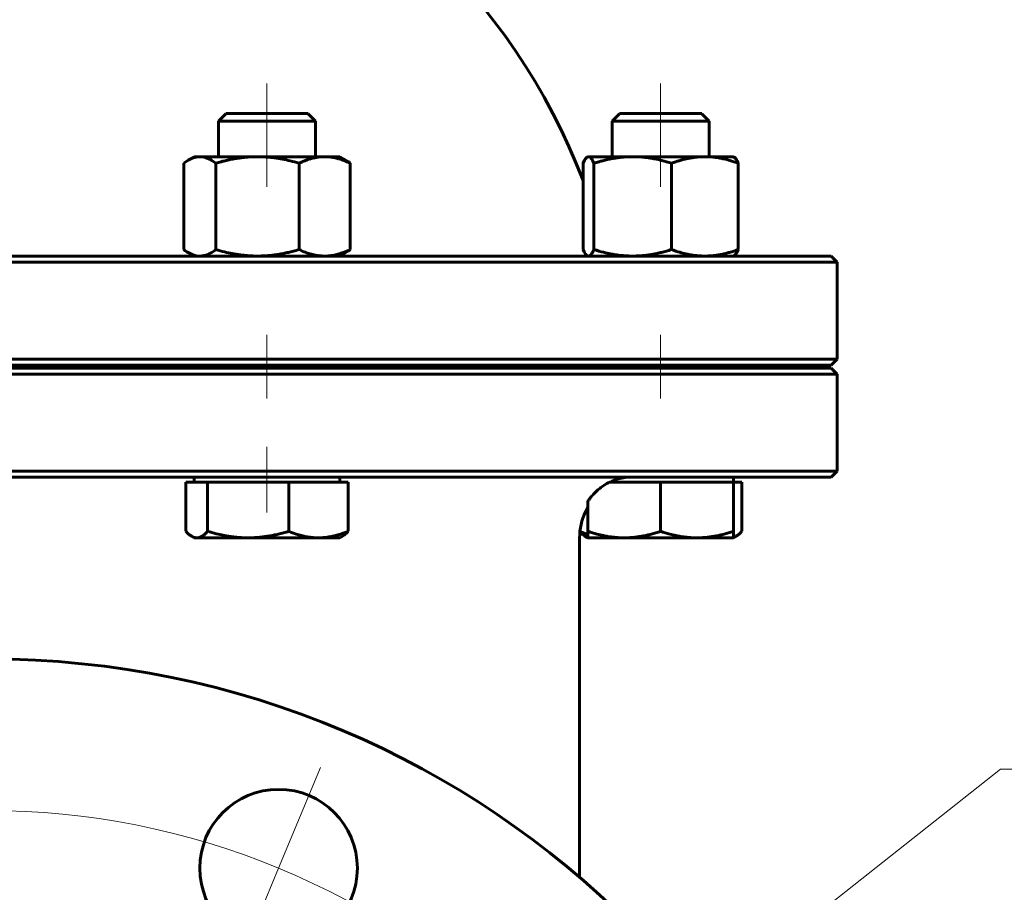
# Model space of a CAD drawing. Header units: millimetres. Extents: x 0 to 594, y 0 to 420.
# Tile 13 of 15: x 434 to 499, y 214 to 272. Entities that reach past the tile are written whole.
import ezdxf

# ---------------------------------------------------------------- set-up
doc = ezdxf.new("R2010")
doc.units = ezdxf.units.MM
for name, pattern in [('K5LT_AXLED', [31.595926, 27.095926, -1.5, 1.5, -1.5]), ('K5LT_BASIC', [0]), ('K5LT_THIN', [0])]:
    doc.linetypes.add(name, pattern=pattern)
doc.layers.add('Системный слой', color=7, linetype='Continuous')
doc.layers.add('Системный слой (1)', color=7, linetype='Continuous', true_color=0x6c6c6c)
doc.styles.add('KDIMTEXTSTYLE', font='txt', dxfattribs={"width": 0.96, "oblique": 15, "height": 5})
doc.styles.add('KTEXTSTYLE', font='txt', dxfattribs={"width": 0.96, "height": 5})
doc.dimstyles.new('KDIMSTYLE (0.40)', dxfattribs={"dimtxt": 5, "dimasz": 1, "dimexe": 2, "dimexo": 0, "dimgap": 1, "dimtad": 1, "dimlfac": 2.5, "dimtxsty": 'KDIMTEXTSTYLE', "dimsah": 1, "dimcen": 0, "dimdle": 1, "dimadec": 0, "dimazin": 0, "dimtfac": 0.667, "dimtmove": 0, "dimatfit": 3, "dimfxl": 1, "dimtvp": 1, "dimtolj": 1, "dimtzin": 0, "dimarcsym": 0})

# ---------------------------------------------------------------- blocks, each defined once
blk = doc.blocks.new('U54')
at = {"layer": 'Системный слой (1)', "color": 143, "linetype": 'K5LT_BASIC', "lineweight": 60, "true_color": 0x33acca}
for start, end in [(106.60152, 159.04859), (20.93284, 73.39848)]:
    blk.add_arc((432.335, 246.215), 42, start, end, dxfattribs=at)
blk = doc.blocks.new('U55')
at = {"layer": 'Системный слой (1)', "color": 143, "linetype": 'K5LT_BASIC', "lineweight": 60, "true_color": 0x33acca}
for p, q in [((448.788, 265.634), (447.995, 265.634)), ((453.413, 265.634), (448.788, 265.634))]:
    blk.add_line(p, q, dxfattribs=at)
blk = doc.blocks.new('U58')
at = {"layer": 'Системный слой (1)', "color": 143, "linetype": 'K5LT_BASIC', "lineweight": 60, "true_color": 0x33acca}
for p, q in [((473.472, 241.368), (473.365, 241.314)), ((473.888, 241.523), (473.472, 241.368)), ((474.352, 241.614), (473.888, 241.523)), ((474.708, 241.634), (474.352, 241.614))]:
    blk.add_line(p, q, dxfattribs=at)
blk = doc.blocks.new('U61')
at = {"layer": 'Системный слой (1)', "color": 143, "linetype": 'K5LT_BASIC', "lineweight": 60, "true_color": 0x33acca}
for p, q in [((471.563, 256.663), (471.637, 256.511)), ((471.637, 256.511), (471.73, 256.363)), ((471.73, 256.363), (471.819, 256.272)), ((471.819, 256.272), (471.841, 256.257)), ((471.841, 256.257), (471.868, 256.244)), ((471.868, 256.244), (471.895, 256.237)), ((471.895, 256.237), (471.922, 256.234))]:
    blk.add_line(p, q, dxfattribs=at)
blk = doc.blocks.new('U64')
at = {"layer": 'Системный слой (1)', "color": 143, "linetype": 'K5LT_BASIC', "lineweight": 60, "true_color": 0x33acca}
for p, q in [((471.357, 238.051), (471.531, 237.983)), ((471.531, 237.983), (471.706, 237.92)), ((471.706, 237.92), (471.881, 237.862))]:
    blk.add_line(p, q, dxfattribs=at)
blk = doc.blocks.new('U65')
at = {"layer": 'Системный слой (1)', "color": 143, "linetype": 'K5LT_BASIC', "lineweight": 60, "true_color": 0x33acca}
for p, q in [((481.523, 256.258), (481.524, 256.258)), ((481.524, 256.258), (481.613, 256.336)), ((481.613, 256.336), (481.706, 256.469)), ((481.706, 256.469), (481.805, 256.663))]:
    blk.add_line(p, q, dxfattribs=at)
blk = doc.blocks.new('U67')
at = {"layer": 'Системный слой (1)', "color": 143, "linetype": 'K5LT_BASIC', "lineweight": 60, "true_color": 0x33acca}
for p, q in [((445.35, 238.063), (445.484, 237.924)), ((445.484, 237.924), (445.612, 237.814)), ((445.612, 237.814), (445.735, 237.732)), ((445.735, 237.732), (445.846, 237.677)), ((445.846, 237.677), (445.957, 237.645)), ((445.957, 237.645), (446.068, 237.634))]:
    blk.add_line(p, q, dxfattribs=at)
blk = doc.blocks.new('U68')
at = {"layer": 'Системный слой (1)', "color": 143, "linetype": 'K5LT_BASIC', "lineweight": 60, "true_color": 0x33acca}
for p, q in [((476.681, 265.634), (473.972, 265.634)), ((479.391, 265.634), (476.681, 265.634))]:
    blk.add_line(p, q, dxfattribs=at)
blk = doc.blocks.new('U69')
at = {"layer": 'Системный слой (1)', "color": 143, "linetype": 'K5LT_BASIC', "lineweight": 60, "true_color": 0x33acca}
for p, q in [((445.21, 256.663), (445.313, 256.587)), ((445.313, 256.587), (445.413, 256.52)), ((445.413, 256.52), (445.511, 256.461)), ((445.511, 256.461), (445.77, 256.334)), ((445.77, 256.334), (446.02, 256.259)), ((446.02, 256.259), (446.267, 256.234))]:
    blk.add_line(p, q, dxfattribs=at)
blk = doc.blocks.new('U72')
at = {"layer": 'Системный слой (1)', "color": 143, "linetype": 'K5LT_BASIC', "lineweight": 60, "true_color": 0x33acca}
for p, q in [((481.773, 237.814), (481.902, 237.925)), ((481.902, 237.925), (482.035, 238.063)), ((481.481, 237.658), (481.537, 237.677)), ((481.537, 237.677), (481.594, 237.701)), ((481.594, 237.701), (481.651, 237.732)), ((481.651, 237.732), (481.773, 237.814))]:
    blk.add_line(p, q, dxfattribs=at)
blk = doc.blocks.new('U73')
at = {"layer": 'Системный слой (1)', "color": 143, "linetype": 'K5LT_BASIC', "lineweight": 60, "true_color": 0x33acca}
for p, q in [((471.661, 262.559), (471.563, 262.365)), ((471.752, 262.693), (471.661, 262.559)), ((471.841, 262.77), (471.752, 262.693)), ((471.868, 262.783), (471.841, 262.77)), ((471.895, 262.791), (471.868, 262.783)), ((471.922, 262.794), (471.895, 262.791))]:
    blk.add_line(p, q, dxfattribs=at)
blk = doc.blocks.new('U74')
at = {"layer": 'Системный слой (1)', "color": 143, "linetype": 'K5LT_BASIC', "lineweight": 60, "true_color": 0x33acca}
for p, q in [((445.511, 262.567), (445.413, 262.507)), ((445.769, 262.693), (445.511, 262.567)), ((446.021, 262.769), (445.769, 262.693)), ((446.267, 262.794), (446.021, 262.769)), ((445.313, 262.44), (445.21, 262.365)), ((445.413, 262.507), (445.313, 262.44))]:
    blk.add_line(p, q, dxfattribs=at)
blk = doc.blocks.new('U76')
at = {"layer": 'Системный слой (1)', "color": 143, "linetype": 'K5LT_BASIC', "lineweight": 60, "true_color": 0x33acca}
for p, q in [((481.524, 262.77), (481.523, 262.77)), ((481.546, 262.755), (481.524, 262.77)), ((481.636, 262.664), (481.546, 262.755)), ((481.73, 262.516), (481.636, 262.664)), ((481.805, 262.365), (481.73, 262.516))]:
    blk.add_line(p, q, dxfattribs=at)
blk = doc.blocks.new('U78')
at = {"layer": 'Системный слой (1)', "color": 143, "linetype": 'K5LT_BASIC', "lineweight": 60, "true_color": 0x33acca}
for start, end in [(154.70505, 180), (149.75765, 154.70505)]:
    blk.add_arc((475.335, 237.634), 4, start, end, dxfattribs=at)
blk = doc.blocks.new('D5')
at = {"layer": 'Системный слой (1)'}
for points in [[(475.91, 203.199), (479.427, 206.814), (475.095, 204.233), (475.895, 204.026)], [(385.244, 132.453), (389.576, 135.035), (388.776, 135.242), (388.76, 136.068)]]:
    blk.add_hatch(color=7, dxfattribs=at).paths.add_polyline_path(points)
at = {"layer": 'Системный слой (1)', "color": 7, "linetype": 'K5LT_THIN', "lineweight": 18, "true_color": 0xffffff}
for p, q in [((479.427, 206.814), (499.121, 222.364)), ((499.121, 222.364), (517.509, 222.364)), ((385.244, 132.453), (479.427, 206.814)), ((475.095, 204.233), (479.427, 206.814)), ((479.427, 206.814), (475.91, 203.199)), ((475.895, 204.026), (475.095, 204.233)), ((475.91, 203.199), (475.895, 204.026)), ((385.244, 132.453), (388.76, 136.068)), ((388.76, 136.068), (388.776, 135.242)), ((388.776, 135.242), (389.576, 135.035)), ((389.576, 135.035), (385.244, 132.453))]:
    blk.add_line(p, q, dxfattribs=at)
blk.add_wipeout([(501.121, 223.364), (501.121, 230.745), (514.933, 230.745), (514.933, 223.364)]).dxf.layer = 'Системный слой (1)'
at = {"layer": 'Системный слой (1)', "color": 7, "char_height": 5, "attachment_point": 1, "style": 'KTEXTSTYLE'}
for s, insert in [('\\fArial|b0|c204|p34;\\H5.0;\\W1.000;\\Q15;\\fGOST Type AU|b0|i0|c204|p34;\\Q15;\\W0.960;⌀', (501.121, 229.951)), ('\\fArial|b0|c204|p34;\\H5.0;\\W1.000;\\Q15;\\fGOST Type AU|b0|i0|c204|p34;\\Q15;\\W0.960;300', (504.428, 229.951))]:
    blk.add_mtext(s, dxfattribs=dict(at, insert=insert))
blk = doc.blocks.new('KDIMARROW_01')
at = {"layer": 'Системный слой'}
blk.add_hatch(color=0, dxfattribs=at).paths.add_polyline_path([(0, 0), (-5, 0.658), (-4.5, 0), (-5, -0.658)])
at = {"layer": 'Системный слой', "color": 0, "linetype": 'K5LT_THIN', "lineweight": 18}
for p, q in [((-4.5, 0), (-5, 0.658)), ((-5, 0.658), (0, 0)), ((0, 0), (-5, -0.658)), ((-5, -0.658), (-4.5, 0))]:
    blk.add_line(p, q, dxfattribs=at)
at = {"layer": 'Системный слой (1)', "color": 0, "linetype": 'K5LT_THIN', "lineweight": 18}
blk.add_line((136.805, 169.634), (136.405, 169.634), dxfattribs=at)
blk = doc.blocks.new('D6')
at = {"layer": 'Системный слой (1)'}
for points in [[(410.226, 199.806), (406.676, 203.388), (409.178, 199.01), (409.399, 199.806)], [(457.994, 135.879), (455.492, 140.258), (455.271, 139.462), (454.444, 139.461)]]:
    blk.add_hatch(color=7, dxfattribs=at).paths.add_polyline_path(points)
at = {"layer": 'Системный слой (1)', "color": 7, "linetype": 'K5LT_THIN', "lineweight": 18, "true_color": 0xffffff}
for p, q in [((406.676, 203.388), (410.226, 199.806)), ((409.178, 199.01), (406.676, 203.388)), ((406.676, 203.388), (457.994, 135.879)), ((409.399, 199.806), (409.178, 199.01)), ((410.226, 199.806), (409.399, 199.806)), ((455.271, 139.462), (455.492, 140.258)), ((455.492, 140.258), (457.994, 135.879)), ((454.444, 139.461), (455.271, 139.462)), ((457.994, 135.879), (454.444, 139.461)), ((457.994, 135.879), (476.681, 111.296)), ((476.681, 111.296), (494.275, 111.296))]:
    blk.add_line(p, q, dxfattribs=at)
blk.add_wipeout([(478.681, 112.296), (478.681, 119.678), (491.732, 119.678), (491.732, 112.296)]).dxf.layer = 'Системный слой (1)'
at = {"layer": 'Системный слой (1)', "color": 7, "char_height": 5, "attachment_point": 1, "style": 'KTEXTSTYLE'}
for s, insert in [('\\fArial|b0|c204|p34;\\H5.0;\\W1.000;\\Q15;\\fGOST Type AU|b0|i0|c204|p34;\\Q15;\\W0.960;⌀', (478.681, 118.884)), ('\\fArial|b0|c204|p34;\\H5.0;\\W1.000;\\Q15;\\fGOST Type AU|b0|i0|c204|p34;\\Q15;\\W0.960;212', (481.989, 118.884))]:
    blk.add_mtext(s, dxfattribs=dict(at, insert=insert))
blk = doc.blocks.new('U82')
at = {"layer": 'Системный слой (1)', "color": 30, "linetype": 'K5LT_AXLED', "lineweight": 18, "true_color": 0xff8000}
for p, q in [((451.469, 215.828), (454.225, 222.48)), ((448.714, 209.176), (451.469, 215.828))]:
    blk.add_line(p, q, dxfattribs=at)
for start, end in [(67.5, 112.5), (22.5, 67.5)]:
    blk.add_arc((432.335, 169.634), 50, start, end, dxfattribs=at)

msp = doc.modelspace()

# ---------------------------------------------------------------- linework, layer by layer
at = {"layer": 'Системный слой (1)', "color": 30, "linetype": 'K5LT_AXLED', "lineweight": 18, "true_color": 0xff8000}
for p, q in [((476.6814, 267.6339), (476.6814, 260.7939)), ((450.704, 251.0339), (450.704, 246.8339)), ((476.6814, 251.0339), (476.6814, 246.8339)), ((450.704, 243.6339), (450.704, 239.3138))]:
    msp.add_line(p, q, dxfattribs=at)
at = {"layer": 'Системный слой (1)', "color": 143, "linetype": 'K5LT_BASIC', "lineweight": 60, "true_color": 0x33acca}
for p, q in [((447.9948, 265.6339), (447.504, 265.1431)), ((447.504, 262.7939), (447.504, 265.1431)), ((447.504, 265.1431), (448.4413, 265.1431)), ((448.4413, 265.1431), (453.904, 265.1431)), ((453.4133, 265.6339), (453.904, 265.1431)), ((453.904, 262.7939), (453.904, 265.1431)), ((473.9722, 265.6339), (473.4814, 265.1431)), ((473.4814, 262.7939), (473.4814, 265.1431)), ((473.4814, 265.1431), (476.6814, 265.1431)), ((476.6814, 265.1431), (479.8814, 265.1431)), ((479.3907, 265.6339), (479.8814, 265.1431)), ((479.8814, 262.7939), (479.8814, 265.1431)), ((445.904, 262.7939), (445.511, 262.567)), ((445.904, 262.7939), (446.2673, 262.7939)), ((446.2673, 262.7939), (450.072, 262.7939)), ((450.072, 262.7939), (454.5088, 262.7939)), ((454.5088, 262.7939), (455.504, 262.7939)), ((455.504, 262.7939), (455.8971, 262.567)), ((471.8407, 262.7704), (471.8393, 262.7695)), ((471.8814, 262.7939), (471.8408, 262.7704)), ((471.8814, 262.7939), (471.9218, 262.7939)), ((471.9218, 262.7939), (474.8395, 262.7939)), ((474.8395, 262.7939), (479.5991, 262.7939)), ((479.5991, 262.7939), (481.4814, 262.7939)), ((481.4814, 262.7939), (481.5221, 262.7704)), ((481.5221, 262.7704), (481.5236, 262.7695)), ((445.2097, 262.3652), (445.2097, 256.6626)), ((447.3249, 262.3652), (447.3249, 256.6626)), ((452.8192, 262.3652), (452.8192, 256.6626)), ((456.1983, 262.3652), (456.1983, 256.6626)), ((471.5642, 262.3673), (471.5583, 262.3652)), ((471.5583, 262.3652), (471.5583, 261.233)), ((471.5632, 262.3652), (471.5632, 256.6626)), ((472.2804, 262.3652), (472.2804, 256.6626)), ((477.3986, 262.3652), (477.3986, 256.6626)), ((481.7997, 262.3652), (481.7997, 256.6626)), ((481.8045, 262.3652), (481.8045, 256.6626)), ((487.9352, 256.2339), (376.7352, 256.2339)), ((445.904, 256.2339), (445.511, 256.4608)), ((455.504, 256.2339), (455.8971, 256.4608)), ((471.8814, 256.2339), (471.8408, 256.2574)), ((481.4814, 256.2339), (481.5221, 256.2574)), ((481.5221, 256.2574), (481.5236, 256.2582)), ((487.9352, 256.2339), (488.3352, 255.8339)), ((376.3352, 255.8339), (488.3352, 255.8339)), ((488.3352, 249.4339), (488.3352, 255.8339)), ((488.3352, 249.4339), (376.3352, 249.4339)), ((376.7352, 249.0339), (487.9352, 249.0339)), ((447.504, 248.8339), (447.504, 249.0339)), ((453.904, 248.8339), (453.904, 249.0339)), ((472.3352, 248.8339), (472.3352, 249.0339)), ((473.4814, 248.8339), (473.4814, 249.0339)), ((479.8814, 248.8339), (479.8814, 249.0339)), ((487.9352, 249.0339), (488.3352, 249.4339)), ((376.3352, 248.4339), (488.3352, 248.4339)), ((487.9352, 248.8339), (376.7352, 248.8339)), ((487.9352, 248.8339), (488.3352, 248.4339)), ((488.3352, 242.0339), (488.3352, 248.4339)), ((488.3352, 242.0339), (376.3352, 242.0339)), ((487.9352, 241.6339), (488.3352, 242.0339)), ((376.7352, 241.6339), (487.9352, 241.6339)), ((445.3503, 241.3138), (445.3503, 238.0626)), ((445.3503, 241.3138), (446.0676, 241.3138)), ((445.904, 241.3138), (445.904, 241.6339)), ((446.0676, 241.3138), (446.7848, 241.3138)), ((446.7848, 241.3138), (449.4617, 241.3138)), ((446.7848, 241.3138), (446.7848, 238.0626)), ((449.4617, 241.3138), (452.1385, 241.3138)), ((452.1385, 241.3138), (452.1385, 238.0626)), ((452.1385, 241.3138), (454.0981, 241.3138)), ((454.0981, 241.3138), (456.0577, 241.3138)), ((455.504, 241.3138), (455.504, 241.6339)), ((456.0577, 241.3138), (456.0577, 238.0626)), ((473.3211, 241.3138), (474.2814, 241.3138)), ((474.2814, 241.3138), (476.6814, 241.3138)), ((476.6814, 241.3138), (479.0814, 241.3138)), ((476.6814, 241.3138), (476.6814, 238.0626)), ((479.0814, 241.3138), (481.4814, 241.3138)), ((481.4814, 241.3138), (481.4814, 241.6339)), ((481.4814, 241.3138), (482.0351, 241.3138)), ((481.4814, 241.3138), (481.4814, 238.0626)), ((482.0351, 241.3138), (482.0351, 238.0626)), ((471.8814, 240.0489), (471.8814, 238.0626)), ((471.8814, 237.6338), (471.8814, 238.0626)), ((481.4814, 238.0626), (481.4814, 237.6338)), ((445.904, 237.6338), (445.7347, 237.7316)), ((446.0676, 237.6338), (445.904, 237.6338)), ((449.4617, 237.6338), (446.0676, 237.6338)), ((454.0981, 237.6338), (449.4617, 237.6338)), ((455.504, 237.6338), (454.0981, 237.6338)), ((455.504, 237.6338), (455.6734, 237.7316)), ((471.3352, 237.6339), (471.3352, 234.8781)), ((471.8814, 237.6338), (471.7121, 237.7316)), ((474.2814, 237.6338), (471.8814, 237.6338)), ((479.0814, 237.6338), (474.2814, 237.6338)), ((481.4814, 237.6338), (479.0814, 237.6338)), ((481.4814, 237.6338), (481.6508, 237.7316)), ((471.3352, 234.8781), (471.3352, 215.2299))]:
    msp.add_line(p, q, dxfattribs=at)
for centre, radius in [((432.3352, 169.6339), 60), ((451.4694, 215.8279), 5.2)]:
    msp.add_circle(centre, radius, dxfattribs=at)
for points, knots in [([(447.3249, 262.3652), (447.2335, 262.4343), (447.0802, 262.5386), (446.8893, 262.6415), (446.7247, 262.7118), (446.5733, 262.7589), (446.4164, 262.7877), (446.3176, 262.7939), (446.2673, 262.7939)], [0, 0, 0, 0, 2.0992976, 3.6661943, 4.8141621, 6.3662407, 7.6678686, 9, 9, 9, 9]), ([(450.072, 262.7939), (449.9523, 262.7939), (449.7173, 262.7888), (449.3669, 262.7659), (449.0281, 262.7301), (448.6964, 262.6823), (448.3661, 262.623), (448.0304, 262.5514), (447.6839, 262.4662), (447.4464, 262.4005), (447.3249, 262.3652)], [0, 0, 0, 0, 1.5561945, 3.0194364, 4.4038421, 5.7276839, 7.0281179, 8.3245101, 9.6434552, 11, 11, 11, 11]), ([(452.8192, 262.3652), (452.6182, 262.4237), (452.2475, 262.5225), (451.8084, 262.6176), (451.4607, 262.6796), (451.1329, 262.7284), (450.764, 262.768), (450.396, 262.7898), (450.1702, 262.7939), (450.072, 262.7939)], [0, 0, 0, 0, 1.9742513, 3.7680806, 4.7008541, 5.7979446, 7.4303614, 8.8873454, 10, 10, 10, 10]), ([(454.5088, 262.7939), (454.4351, 262.7939), (454.2906, 262.7888), (454.0751, 262.7659), (453.8667, 262.7301), (453.6627, 262.6823), (453.4596, 262.623), (453.2531, 262.5514), (453.04, 262.4662), (452.8939, 262.4005), (452.8192, 262.3652)], [0, 0, 0, 0, 1.5561945, 3.0194364, 4.4038421, 5.7276839, 7.0281179, 8.3245101, 9.6434552, 11, 11, 11, 11]), ([(456.1983, 262.3652), (456.0523, 262.4343), (455.8074, 262.5386), (455.5024, 262.6415), (455.2394, 262.7118), (454.9976, 262.7589), (454.747, 262.7877), (454.5891, 262.7939), (454.5088, 262.7939)], [0, 0, 0, 0, 2.0992976, 3.6661943, 4.8141621, 6.3662407, 7.6678686, 9, 9, 9, 9]), ([(471.5583, 262.3652), (471.5839, 262.4211), (471.6316, 262.5172), (471.6964, 262.6244), (471.756, 262.7019), (471.8025, 262.7458), (471.8304, 262.7644), (471.8393, 262.7695)], [0, 0, 0, 0, 1.9873205, 3.838925, 5.4823064, 7.2028482, 8, 8, 8, 8]), ([(472.2804, 262.3652), (472.2494, 262.4343), (472.1974, 262.5386), (472.1327, 262.6415), (472.0769, 262.7118), (472.0255, 262.7589), (471.9723, 262.7877), (471.9388, 262.7939), (471.9218, 262.7939)], [0, 0, 0, 0, 2.0992976, 3.6661943, 4.8141621, 6.3662407, 7.6678686, 9, 9, 9, 9]), ([(474.8395, 262.7939), (474.7279, 262.7939), (474.509, 262.7888), (474.1826, 262.7659), (473.867, 262.7301), (473.558, 262.6823), (473.2503, 262.623), (472.9376, 262.5514), (472.6148, 262.4662), (472.3936, 262.4005), (472.2804, 262.3652)], [0, 0, 0, 0, 1.5561945, 3.0194364, 4.4038421, 5.7276839, 7.0281179, 8.3245101, 9.6434552, 11, 11, 11, 11]), ([(477.3986, 262.3652), (477.1774, 262.4343), (476.8064, 262.5386), (476.3445, 262.6415), (475.9462, 262.7118), (475.5799, 262.7589), (475.2003, 262.7877), (474.9611, 262.7939), (474.8395, 262.7939)], [0, 0, 0, 0, 2.0992976, 3.6661943, 4.8141621, 6.3662407, 7.6678686, 9, 9, 9, 9]), ([(479.5991, 262.7939), (479.5032, 262.7939), (479.315, 262.7888), (479.0343, 262.7659), (478.7629, 262.7301), (478.4972, 262.6823), (478.2326, 262.623), (477.9637, 262.5514), (477.6862, 262.4662), (477.4959, 262.4005), (477.3986, 262.3652)], [0, 0, 0, 0, 1.5561945, 3.0194364, 4.4038421, 5.7276839, 7.0281179, 8.3245101, 9.6434552, 11, 11, 11, 11]), ([(481.7997, 262.3652), (481.6095, 262.4343), (481.2905, 262.5386), (480.8932, 262.6415), (480.5508, 262.7118), (480.2358, 262.7589), (479.9094, 262.7877), (479.7037, 262.7939), (479.5991, 262.7939)], [0, 0, 0, 0, 2.0992976, 3.6661943, 4.8141621, 6.3662407, 7.6678686, 9, 9, 9, 9]), ([(481.5221, 262.7704), (481.5418, 262.759), (481.5789, 262.73), (481.6344, 262.6658), (481.6927, 262.5787), (481.7478, 262.4771), (481.7855, 262.3967), (481.7997, 262.3652)], [0, 0, 0, 0, 1.7965614, 3.3798847, 4.9691862, 6.8869487, 8, 8, 8, 8]), ([(446.2673, 256.2339), (446.3134, 256.2339), (446.4039, 256.239), (446.5388, 256.2618), (446.6692, 256.2977), (446.7969, 256.3454), (446.9241, 256.4047), (447.0533, 256.4764), (447.1867, 256.5615), (447.2781, 256.6272), (447.3249, 256.6626)], [0, 0, 0, 0, 1.5561945, 3.0194364, 4.4038421, 5.7276839, 7.0281179, 8.3245101, 9.6434552, 11, 11, 11, 11]), ([(447.3249, 256.6626), (447.5259, 256.6041), (447.8966, 256.5053), (448.3357, 256.4101), (448.6834, 256.3481), (449.0112, 256.2994), (449.3801, 256.2597), (449.7481, 256.238), (449.9739, 256.2339), (450.072, 256.2339)], [0, 0, 0, 0, 1.9742513, 3.7680806, 4.7008541, 5.7979446, 7.4303614, 8.8873454, 10, 10, 10, 10]), ([(450.072, 256.2339), (450.1918, 256.2339), (450.4268, 256.239), (450.7772, 256.2618), (451.116, 256.2977), (451.4477, 256.3454), (451.778, 256.4047), (452.1137, 256.4764), (452.4602, 256.5615), (452.6977, 256.6272), (452.8192, 256.6626)], [0, 0, 0, 0, 1.5561945, 3.0194364, 4.4038421, 5.7276839, 7.0281179, 8.3245101, 9.6434552, 11, 11, 11, 11]), ([(452.8192, 256.6626), (452.9652, 256.5934), (453.2101, 256.4892), (453.5151, 256.3863), (453.7781, 256.3159), (454.0199, 256.2688), (454.2705, 256.2401), (454.4284, 256.2339), (454.5088, 256.2339)], [0, 0, 0, 0, 2.0992976, 3.6661943, 4.8141621, 6.3662407, 7.6678686, 9, 9, 9, 9]), ([(454.5088, 256.2339), (454.5824, 256.2339), (454.7269, 256.239), (454.9425, 256.2618), (455.1508, 256.2977), (455.3548, 256.3454), (455.558, 256.4047), (455.7644, 256.4764), (455.9775, 256.5615), (456.1236, 256.6272), (456.1983, 256.6626)], [0, 0, 0, 0, 1.5561945, 3.0194364, 4.4038421, 5.7276839, 7.0281179, 8.3245101, 9.6434552, 11, 11, 11, 11]), ([(471.9218, 256.2339), (471.9374, 256.2339), (471.9681, 256.239), (472.0138, 256.2618), (472.058, 256.2977), (472.1013, 256.3454), (472.1445, 256.4047), (472.1883, 256.4764), (472.2335, 256.5615), (472.2645, 256.6272), (472.2804, 256.6626)], [0, 0, 0, 0, 1.5561945, 3.0194364, 4.4038421, 5.7276839, 7.0281179, 8.3245101, 9.6434552, 11, 11, 11, 11]), ([(472.2804, 256.6626), (472.5015, 256.5934), (472.8725, 256.4892), (473.3345, 256.3863), (473.7328, 256.3159), (474.099, 256.2688), (474.4786, 256.2401), (474.7178, 256.2339), (474.8395, 256.2339)], [0, 0, 0, 0, 2.0992976, 3.6661943, 4.8141621, 6.3662407, 7.6678686, 9, 9, 9, 9]), ([(474.8395, 256.2339), (474.951, 256.2339), (475.1699, 256.239), (475.4964, 256.2618), (475.812, 256.2977), (476.121, 256.3454), (476.4287, 256.4047), (476.7414, 256.4764), (477.0641, 256.5615), (477.2854, 256.6272), (477.3986, 256.6626)], [0, 0, 0, 0, 1.5561945, 3.0194364, 4.4038421, 5.7276839, 7.0281179, 8.3245101, 9.6434552, 11, 11, 11, 11]), ([(477.3986, 256.6626), (477.5888, 256.5934), (477.9078, 256.4892), (478.305, 256.3863), (478.6475, 256.3159), (478.9624, 256.2688), (479.2888, 256.2401), (479.4945, 256.2339), (479.5991, 256.2339)], [0, 0, 0, 0, 2.0992976, 3.6661943, 4.8141621, 6.3662407, 7.6678686, 9, 9, 9, 9]), ([(479.5991, 256.2339), (479.695, 256.2339), (479.8833, 256.239), (480.164, 256.2618), (480.4353, 256.2977), (480.7011, 256.3454), (480.9656, 256.4047), (481.2345, 256.4764), (481.5121, 256.5615), (481.7023, 256.6272), (481.7997, 256.6626)], [0, 0, 0, 0, 1.5561945, 3.0194364, 4.4038421, 5.7276839, 7.0281179, 8.3245101, 9.6434552, 11, 11, 11, 11]), ([(481.7997, 256.6626), (481.7746, 256.6066), (481.7276, 256.5104), (481.6637, 256.403), (481.6048, 256.3251), (481.5587, 256.281), (481.5309, 256.2625), (481.5221, 256.2574)], [0, 0, 0, 0, 1.9771957, 3.8228541, 5.4669918, 7.1962948, 8, 8, 8, 8]), ([(471.8814, 240.0489), (471.9165, 240.1009), (471.9745, 240.1827), (472.0947, 240.3392), (472.236, 240.5042), (472.4373, 240.7084), (472.6639, 240.9057), (472.9622, 241.1218), (473.1872, 241.2494), (473.3211, 241.3138)], [0, 0, 0, 0, 0.9355593, 1.5021576, 2.9717341, 4.2284344, 5.8955777, 7.6214883, 10, 10, 10, 10]), ([(471.8811, 239.649), (471.8701, 239.6279), (471.8589, 239.6082), (471.8329, 239.5615), (471.8182, 239.5344), (471.7894, 239.4799), (471.7753, 239.4525), (471.7478, 239.3974), (471.7344, 239.3696), (471.7213, 239.3418)], [2.0371762, 2.0371762, 2.0371762, 2.0371762, 3.2192371, 3.2192371, 4.8288557, 4.8288557, 6.4384743, 6.4384743, 8.0468885, 8.0468885, 8.0468885, 8.0468885]), ([(446.0676, 237.6338), (446.0988, 237.6338), (446.1602, 237.639), (446.2517, 237.6618), (446.3401, 237.6976), (446.4268, 237.7454), (446.513, 237.8047), (446.6006, 237.8764), (446.6911, 237.9615), (446.7531, 238.0272), (446.7848, 238.0626)], [0, 0, 0, 0, 1.5561945, 3.0194364, 4.4038421, 5.7276839, 7.0281179, 8.3245101, 9.6434552, 11, 11, 11, 11]), ([(446.7848, 238.0626), (446.9807, 238.004), (447.3419, 237.9052), (447.7698, 237.8101), (448.1086, 237.7481), (448.428, 237.6993), (448.7875, 237.6597), (449.146, 237.6379), (449.366, 237.6338), (449.4617, 237.6338)], [0, 0, 0, 0, 1.9742513, 3.7680806, 4.7008541, 5.7979446, 7.4303614, 8.8873454, 10, 10, 10, 10]), ([(449.4617, 237.6338), (449.5784, 237.6338), (449.8074, 237.639), (450.1488, 237.6618), (450.4789, 237.6976), (450.8022, 237.7454), (451.124, 237.8047), (451.4511, 237.8764), (451.7887, 237.9615), (452.0201, 238.0272), (452.1385, 238.0626)], [0, 0, 0, 0, 1.5561945, 3.0194364, 4.4038421, 5.7276839, 7.0281179, 8.3245101, 9.6434552, 11, 11, 11, 11]), ([(452.1385, 238.0626), (452.3079, 237.9934), (452.592, 237.8891), (452.9457, 237.7862), (453.2507, 237.7159), (453.5311, 237.6688), (453.8218, 237.64), (454.005, 237.6338), (454.0981, 237.6338)], [0, 0, 0, 0, 2.0992976, 3.6661943, 4.8141621, 6.3662407, 7.6678686, 9, 9, 9, 9]), ([(454.0981, 237.6338), (454.1835, 237.6338), (454.3512, 237.639), (454.6012, 237.6618), (454.8428, 237.6976), (455.0794, 237.7454), (455.315, 237.8047), (455.5545, 237.8764), (455.8016, 237.9615), (455.971, 238.0272), (456.0577, 238.0626)], [0, 0, 0, 0, 1.5561945, 3.0194364, 4.4038421, 5.7276839, 7.0281179, 8.3245101, 9.6434552, 11, 11, 11, 11]), ([(456.0577, 238.0626), (456.0101, 238.0094), (455.922, 237.9186), (455.7939, 237.8089), (455.7141, 237.7551), (455.6734, 237.7316)], [0, 0, 0, 0, 2.094107, 3.9598557, 6, 6, 6, 6]), ([(471.7121, 237.7316), (471.6719, 237.7548), (471.5953, 237.8064), (471.4761, 237.9075), (471.3968, 237.9873), (471.3551, 238.0324)], [0, 0, 0, 0, 2.1505123, 4.0134917, 6, 6, 6, 6]), ([(471.8814, 238.0626), (472.0889, 237.9934), (472.4368, 237.8891), (472.87, 237.7862), (473.2435, 237.7159), (473.587, 237.6688), (473.943, 237.64), (474.1673, 237.6338), (474.2814, 237.6338)], [0, 0, 0, 0, 2.0992976, 3.6661943, 4.8141621, 6.3662407, 7.6678686, 9, 9, 9, 9]), ([(474.2814, 237.6338), (474.386, 237.6338), (474.5913, 237.639), (474.8975, 237.6618), (475.1935, 237.6976), (475.4833, 237.7454), (475.7718, 237.8047), (476.0651, 237.8764), (476.3678, 237.9615), (476.5753, 238.0272), (476.6814, 238.0626)], [0, 0, 0, 0, 1.5561945, 3.0194364, 4.4038421, 5.7276839, 7.0281179, 8.3245101, 9.6434552, 11, 11, 11, 11]), ([(476.6814, 238.0626), (476.8889, 237.9934), (477.2368, 237.8891), (477.67, 237.7862), (478.0435, 237.7159), (478.387, 237.6688), (478.743, 237.64), (478.9673, 237.6338), (479.0814, 237.6338)], [0, 0, 0, 0, 2.0992976, 3.6661943, 4.8141621, 6.3662407, 7.6678686, 9, 9, 9, 9]), ([(479.0814, 237.6338), (479.186, 237.6338), (479.3913, 237.639), (479.6975, 237.6618), (479.9935, 237.6976), (480.2833, 237.7454), (480.5718, 237.8047), (480.8651, 237.8764), (481.1678, 237.9615), (481.3753, 238.0272), (481.4814, 238.0626)], [0, 0, 0, 0, 1.5561945, 3.0194364, 4.4038421, 5.7276839, 7.0281179, 8.3245101, 9.6434552, 11, 11, 11, 11])]:
    msp.add_open_spline(points, degree=3, knots=knots, dxfattribs=at)
for points in [[(455.8971, 262.567), (455.9938, 262.5111), (456.0936, 262.4444), (456.1983, 262.3652)], [(456.1983, 256.6626), (456.0936, 256.5834), (455.9938, 256.5166), (455.8971, 256.4608)]]:
    msp.add_open_spline(points, degree=3, dxfattribs=at)

# ---------------------------------------------------------------- block references
at = {"layer": 'Системный слой (1)'}
for name in ['U54', 'U55', 'U68', 'U74', 'U73', 'U76', 'U69', 'U61', 'U65', 'U58', 'U78', 'U67', 'U64', 'U72']:
    msp.add_blockref(name, (0, 0), dxfattribs=at)

# ---------------------------------------------------------------- next in the draw order: dimensions: what is measured, and where the dimension line sits
at = {"layer": 'Системный слой (1)', "color": 7}
dim = msp.add_diameter_dim_2p(p1=(314.6064, 76.6827), p2=(550.064, 262.5851), dimstyle='KDIMSTYLE (0.40)', override={"dimtih": 1, "dimtoh": 1, "dimpost": '\\fGOST Type AU|b0|c204|p34;\\H5.0;\\W0.960;\\Q15;<>', "dimblk1": 'KDIMARROW_01', "dimblk2": 'KDIMARROW_01', "dimclrt": 7, "dimtol": 1, "dimtp": 0, "dimtm": 0, "dimtdec": 5, "dimtmove": 1, "dimatfit": 2, "dimtolj": 1}, dxfattribs=at)
dim.commit()
dim.dimension.update_dxf_attribs({"geometry": 'D5', "text_midpoint": (501.1208, 222.3636), "dimtype": 163})

# ---------------------------------------------------------------- next in the draw order: linework, layer by layer
at = {"layer": 'Системный слой (1)', "color": 30, "linetype": 'K5LT_AXLED', "lineweight": 18, "true_color": 0xff8000}
msp.add_line((450.704, 267.6339), (450.704, 260.7939), dxfattribs=at)

# ---------------------------------------------------------------- next in the draw order: dimensions: what is measured, and where the dimension line sits
at = {"layer": 'Системный слой (1)', "color": 7}
dim = msp.add_diameter_dim_2p(p1=(368.1876, 254.0204), p2=(496.4829, 85.2474), dimstyle='KDIMSTYLE (0.40)', override={"dimtih": 1, "dimtoh": 1, "dimpost": '\\fGOST Type AU|b0|c204|p34;\\H5.0;\\W0.960;\\Q15;<>', "dimblk1": 'KDIMARROW_01', "dimblk2": 'KDIMARROW_01', "dimclrt": 7, "dimtol": 1, "dimtp": 0, "dimtm": 0, "dimtdec": 5, "dimtmove": 1, "dimatfit": 2, "dimtolj": 1}, dxfattribs=at)
dim.commit()
dim.dimension.update_dxf_attribs({"geometry": 'D6', "text_midpoint": (478.6814, 111.2962), "dimtype": 163})

# ---------------------------------------------------------------- next in the draw order: block references
at = {"layer": 'Системный слой (1)'}
msp.add_blockref('U82', (0, 0), dxfattribs=at)

doc.saveas('drawing.dxf')
